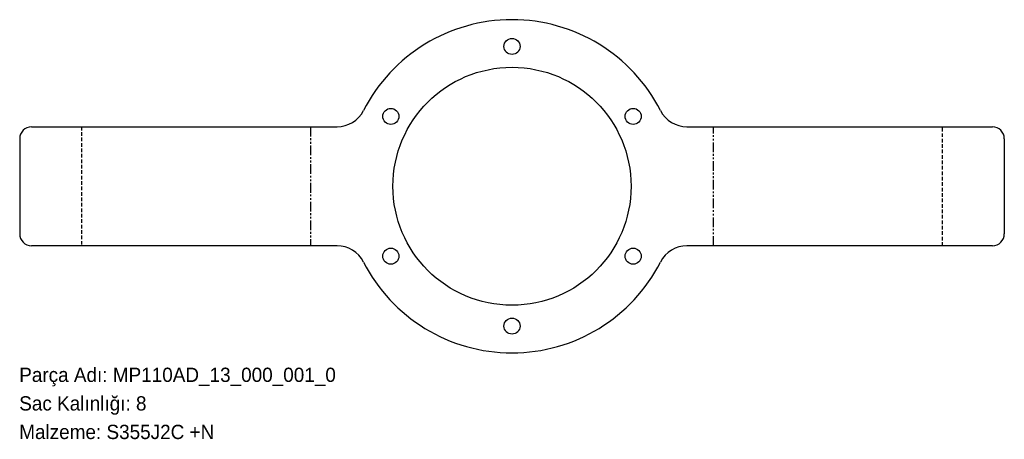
# Model space of a CAD drawing. Header units: millimetres. Extents: x 0 to 827, y -72 to 280.
import ezdxf

# ---------------------------------------------------------------- set-up
doc = ezdxf.new("R2010")
doc.units = ezdxf.units.MM
for name, pattern in [('SLD-İki-Kısa-Kesik-Çizgili-Uzun-Kesik-Çizgi', [15.748, 8.128, -1.524, 1.524, -1.524, 1.524, -1.524]), ('SLD-Katı', [0]), ('SLD-Kesik', [4.572, 3.048, -1.524]), ('SLD-Sürekli', [0])]:
    doc.linetypes.add(name, pattern=pattern)
doc.layers.add('METIN', color=96, linetype='SLD-Katı')
doc.styles.add('SLDTEXTSTYLE0', font='ARIAL.TTF', dxfattribs={"width": 0.948, "bigfont": 'bigfont'})
doc.styles.add('SLDTEXTSTYLE1', font='ARIAL.TTF', dxfattribs={"width": 0.948})

msp = doc.modelspace()

# ---------------------------------------------------------------- linework, layer by layer
at = {"color": 7, "linetype": 'SLD-Sürekli', "lineweight": 25}
for p, q in [((10.4, 190.4), (266.892347, 190.4)), ((560.831116, 190.4), (817.323464, 190.4)), ((0.4, 180.4), (0.4, 100.4)), ((827.323464, 180.4), (827.323464, 100.4)), ((266.892347, 90.4), (10.4, 90.4)), ((817.323464, 90.4), (560.831116, 90.4))]:
    msp.add_line(p, q, dxfattribs=at)
at = {"color": 7, "linetype": 'SLD-Kesik'}
for p, q in [((52.409116, 190.4), (52.409116, 90.4)), ((775.314347, 90.4), (775.314347, 190.4))]:
    msp.add_line(p, q, dxfattribs=at)
at = {"color": 7, "linetype": 'SLD-İki-Kısa-Kesik-Çizgili-Uzun-Kesik-Çizgi'}
for p, q in [((244.521966, 190.4), (244.521966, 90.4)), ((583.201498, 90.4), (583.201498, 190.4))]:
    msp.add_line(p, q, dxfattribs=at)
at = {"color": 7, "linetype": 'SLD-Sürekli', "lineweight": 25}
for centre, radius in [((413.861732, 257.9), 6.75), ((413.861732, 140.4), 100), ((312.103747, 199.15), 6.75), ((515.619717, 199.15), 6.75), ((312.103747, 81.65), 6.75), ((515.619717, 81.65), 6.75), ((413.861732, 22.9), 6.75)]:
    msp.add_circle(centre, radius, dxfattribs=at)
for centre, radius, start, end in [((413.861732, 140.4), 140, 27.035692, 152.964308), ((266.892347, 215.4), 25, 270, 332.964308), ((560.831116, 215.4), 25, 207.035692, 270), ((10.4, 180.4), 10, 90, 180), ((817.323464, 180.4), 10, 0, 90), ((10.4, 100.4), 10, 180, 270), ((817.323464, 100.4), 10, 270, 0), ((266.892347, 65.4), 25, 27.035692, 90), ((560.831116, 65.4), 25, 90, 152.964308), ((413.861732, 140.4), 140, 207.035692, 332.964308)]:
    msp.add_arc(centre, radius, start, end, dxfattribs=at)

# ---------------------------------------------------------------- texts
at = {"layer": 'METIN', "char_height": 12, "attachment_point": 1}
for s, insert, style in [('Parça Adı: MP110AD_13_000_001_0', (0, -12.031187), 'SLDTEXTSTYLE0'), ('Sac Kalınlığı: 8', (0, -36.031187), 'SLDTEXTSTYLE0'), ('Malzeme: S355J2C +N', (0, -60.031187), 'SLDTEXTSTYLE1')]:
    msp.add_mtext(s, dxfattribs=dict(at, insert=insert, style=style))

doc.saveas('drawing.dxf')
